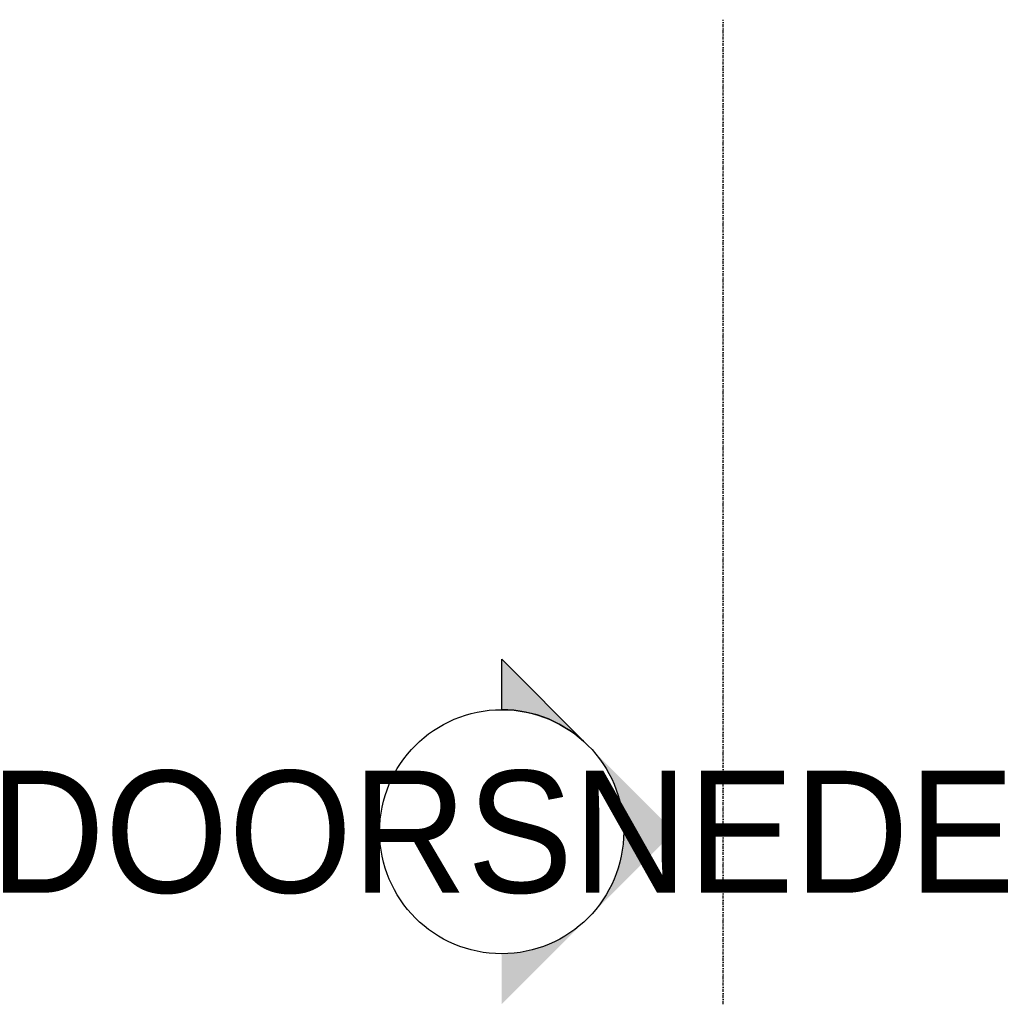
# Model space of a CAD drawing. Extents: x 0 to 286551, y -50 to 581131.
# Tile 114 of 207: x 157174 to 161154, y 550688 to 554723. Entities that reach past the tile are written whole.
import ezdxf
from ezdxf.enums import TextEntityAlignment as Align

# ---------------------------------------------------------------- set-up
doc = ezdxf.new("R2010")
doc.units = 0
doc.header["$MEASUREMENT"] = 0
doc.linetypes.add('DASHDOT', pattern=[25.4, 12.7, -6.35, 0, -6.35])
doc.layers.add('DOORSNEDEN', color=3, linetype='CONTINUOUS')

msp = doc.modelspace()

# ---------------------------------------------------------------- hatches: boundary and pattern name
at = {"layer": 'DOORSNEDEN'}
h = msp.add_hatch(color=256, dxfattribs=at)
edge = h.paths.add_edge_path()
edge.add_line((159148.3, 552102.6), (159501.8, 551749))
edge.add_ellipse((159148.3, 551395.5), major_axis=(353.6, 353.6), ratio=1, start_angle=360, end_angle=405)
edge.add_line((159148.3, 551895.5), (159148.3, 552102.6))
edge = h.paths.add_edge_path()
edge.add_ellipse((159148.3, 551395.5), major_axis=(-353.6, 353.6), ratio=1, start_angle=225, end_angle=270)
edge.add_line((159501.8, 551749), (159855.4, 551395.5))
edge.add_line((159855.4, 551395.5), (159501.8, 551041.9))
edge.add_ellipse((159148.3, 551395.5), major_axis=(353.6, 353.6), ratio=1, start_angle=270, end_angle=315)
edge = h.paths.add_edge_path()
edge.add_ellipse((159148.3, 551395.5), major_axis=(-353.6, 353.6), ratio=1, start_angle=135, end_angle=180)
edge.add_line((159501.8, 551041.9), (159148.3, 550688.4))
edge.add_line((159148.3, 550688.4), (159148.3, 550895.5))

# ---------------------------------------------------------------- linework, layer by layer
at = {"layer": 'DOORSNEDEN', "linetype": 'DASHDOT'}
msp.add_lwpolyline([(160055.4, 550688.4), (160055.4, 554722.6)], dxfattribs=at)
at = {"layer": 'DOORSNEDEN'}
msp.add_lwpolyline([(159148.3, 552102.6), (159501.8, 551749, 0.198912), (159148.3, 551895.5)], format="xyb", close=True, dxfattribs=at)
msp.add_circle((159148.3, 551395.5), 500, dxfattribs=at)

# ---------------------------------------------------------------- texts
msp.add_attdef('DOORSNEDE', text='A', height=500, dxfattribs=at).set_placement((159148.3, 551395.5), align=Align.MIDDLE_CENTER)

doc.saveas('drawing.dxf')
